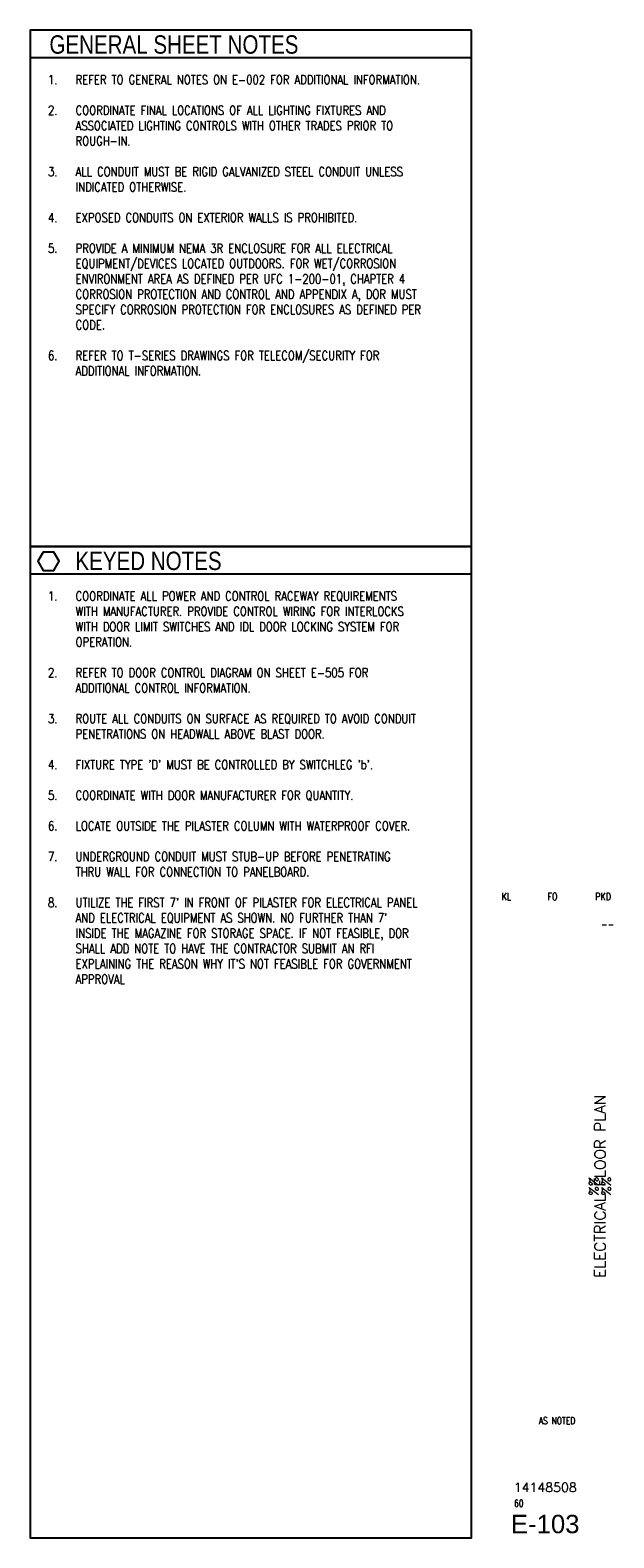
# Paper-space layout 'E-103 - ELECTRICAL FLOOR PLAN' of a CAD drawing. Header units: inches. Extents: x 25.3 to 33.2, y 0.8 to 21.3.
import ezdxf
from ezdxf.enums import TextEntityAlignment as Align

# ---------------------------------------------------------------- set-up
doc = ezdxf.new("R2010")
doc.units = ezdxf.units.IN
doc.header["$MEASUREMENT"] = 0
doc.layers.add('E-ANNO-NOTE', color=2, linetype='Continuous', lineweight=25)
doc.layers.add('G-ANNO-TTLB', color=7, linetype='Continuous')
doc.layers.add('G-ANNO-TTLB-GRSC', color=6, linetype='Continuous')
doc.styles.add('Annotative', font='romans.shx', dxfattribs={"width": 0.8, "height": 0.125})
doc.styles.add('ROMANS', font='ROMANS.shx', dxfattribs={"width": 0.8})
doc.styles.add('TITLES', font='swiss.ttf', dxfattribs={"width": 0.8, "height": 0.25})

# ---------------------------------------------------------------- blocks, each defined once
blk = doc.blocks.new('NAVFAC_Sheet_Info')
at = {"layer": 'G-ANNO-TTLB', "color": 3, "style": 'ROMANS', "width": 0.8}
for tag, p in [('DESIGNED_BY', (31.723, 9.469)), ('DRAWN_BY', (32.348, 9.469)), ('REVIEWED_BY', (33.036, 9.469))]:
    blk.add_attdef(tag, text='', height=0.1, dxfattribs=at).set_placement(p, align=Align.MIDDLE)
blk.add_attdef('BRANCH_MANAGER', text='', height=0.1, dxfattribs=at).set_placement((33.188, 9.094), align=Align.MIDDLE_RIGHT)
at = {"layer": 'G-ANNO-TTLB', "color": 3, "style": 'ROMANS'}
for tag, height, p in [('SHEET_TITLE_1_OF_1', 0.15, (32.995, 5.531)), ('SHEET_TITLE_1_OF_2', 0.125, (32.91, 5.531)), ('SHEET_TITLE_2_OF_2', 0.125, (33.08, 5.531))]:
    blk.add_attdef(tag, text='', height=height, rotation=90, dxfattribs=at).set_placement(p, align=Align.MIDDLE_CENTER)
at = {"layer": 'G-ANNO-TTLB', "color": 4}
for tag, height, style, p in [('SCALE', 0.1, 'ROMANS', (32.41, 2.344)), ('NAVFAC_DWG_NUMBER', 0.125, 'ROMANS', (32.25, 1.437)), ('SHEET_X', 0.0938, 'ROMANS', (31.891, 1.219)), ('DISCIPLINE_SHEET_NO', 0.25, 'TITLES', (32.25, 0.938))]:
    blk.add_attdef(tag, text='', height=height, dxfattribs=dict(at, style=style)).set_placement(p, align=Align.MIDDLE)

psp = doc.layouts.new('E-103 - ELECTRICAL FLOOR PLAN')

# ---------------------------------------------------------------- linework, layer by layer
at = {"layer": 'E-ANNO-NOTE', "lineweight": -3}
psp.add_lwpolyline([(25.428, 14.153), (25.356, 14.028), (25.428, 13.903), (25.572, 13.903), (25.644, 14.028), (25.572, 14.153)], close=True, dxfattribs=at)
at = {"layer": 'G-ANNO-TTLB-GRSC', "lineweight": -3}
for p, q in [((31.25, 20.875), (25.25, 20.875)), ((31.25, 13.854), (25.25, 13.854))]:
    psp.add_line(p, q, dxfattribs=at)
for points in [[(31.25, 21.25), (25.25, 21.25), (25.25, 14.229), (31.25, 14.229), (31.25, 21.25)], [(31.25, 14.229), (25.25, 14.229), (25.25, 0.75), (31.25, 0.75), (31.25, 14.229)]]:
    psp.add_lwpolyline(points, dxfattribs=at)

# ---------------------------------------------------------------- block references
ref = psp.add_blockref('NAVFAC_Sheet_Info', (0, 0))
ref.add_attrib('SHEET_TITLE_1_OF_1', 'ELECTRICAL FLOOR PLAN', dxfattribs={"layer": 'G-ANNO-TTLB', "color": 3, "height": 0.15, "rotation": 90, "style": 'ROMANS'}).set_placement((32.995, 5.531), align=Align.MIDDLE_CENTER)
ref.add_attrib('SHEET_TITLE_1_OF_2', '%%', dxfattribs={"layer": 'G-ANNO-TTLB', "color": 3, "height": 0.125, "rotation": 90, "style": 'ROMANS'}).set_placement((32.91, 5.531), align=Align.MIDDLE_CENTER)
ref.add_attrib('SHEET_TITLE_2_OF_2', '%%', dxfattribs={"layer": 'G-ANNO-TTLB', "color": 3, "height": 0.125, "rotation": 90, "style": 'ROMANS'}).set_placement((33.08, 5.531), align=Align.MIDDLE_CENTER)
ref.add_attrib('DESIGNED_BY', 'KL', dxfattribs={"layer": 'G-ANNO-TTLB', "color": 3, "height": 0.1, "style": 'ROMANS', "width": 0.8}).set_placement((31.723, 9.469), align=Align.MIDDLE)
ref.add_attrib('DRAWN_BY', 'FO', dxfattribs={"layer": 'G-ANNO-TTLB', "color": 3, "height": 0.1, "style": 'ROMANS', "width": 0.8}).set_placement((32.348, 9.469), align=Align.MIDDLE)
ref.add_attrib('REVIEWED_BY', 'PKD', dxfattribs={"layer": 'G-ANNO-TTLB', "color": 3, "height": 0.1, "style": 'ROMANS', "width": 0.8}).set_placement((33.036, 9.469), align=Align.MIDDLE)
ref.add_attrib('SCALE', 'AS NOTED', dxfattribs={"layer": 'G-ANNO-TTLB', "color": 4, "height": 0.0938, "style": 'ROMANS', "width": 0.8}).set_placement((32.41, 2.344), align=Align.MIDDLE)
ref.add_attrib('NAVFAC_DWG_NUMBER', '14148508', dxfattribs={"layer": 'G-ANNO-TTLB', "color": 4, "height": 0.125, "style": 'ROMANS'}).set_placement((32.25, 1.437), align=Align.MIDDLE)
ref.add_attrib('SHEET_X', '60', dxfattribs={"layer": 'G-ANNO-TTLB', "color": 4, "height": 0.0938, "style": 'ROMANS', "width": 0.8}).set_placement((31.891, 1.219), align=Align.MIDDLE)
ref.add_attrib('DISCIPLINE_SHEET_NO', 'E-103', dxfattribs={"layer": 'G-ANNO-TTLB', "color": 4, "height": 0.25, "style": 'TITLES'}).set_placement((32.25, 0.938), align=Align.MIDDLE)
ref.add_attrib('BRANCH_MANAGER', '--', dxfattribs={"layer": 'G-ANNO-TTLB', "color": 3, "height": 0.1, "style": 'ROMANS', "width": 0.8}).set_placement((33.188, 9.094), align=Align.MIDDLE_RIGHT)

# ---------------------------------------------------------------- texts
at = {"layer": 'E-ANNO-NOTE', "lineweight": -3, "attachment_point": 1}
for s, insert, char_height, width, style in [('GENERAL SHEET NOTES', (25.512, 21.18), 0.25, 134.8793, 'TITLES'), ('\\pxi-3,l4;1.^IREFER TO GENERAL NOTES ON E-002 FOR ADDITIONAL INFORMATION.\\P\\P2.^ICOORDINATE FINAL LOCATIONS OF ALL LIGHTING FIXTURES AND ASSOCIATED LIGHTING CONTROLS WITH OTHER TRADES PRIOR TO ROUGH-IN.\\P\\P3.^IALL CONDUIT MUST BE RIGID GALVANIZED STEEL CONDUIT UNLESS INDICATED OTHERWISE.\\P\\P4.^IEXPOSED CONDUITS ON EXTERIOR WALLS IS PROHIBITED.\\P\\P5.^IPROVIDE A MINIMUM NEMA 3R ENCLOSURE FOR ALL ELECTRICAL EQUIPMENT/DEVICES LOCATED OUTDOORS. FOR WET/CORROSION ENVIRONMENT AREA AS DEFINED PER UFC 1-200-01, CHAPTER 4 CORROSION PROTECTION AND CONTROL AND APPENDIX A, DOR MUST SPECIFY CORROSION PROTECTION FOR ENCLOSURES AS DEFINED PER CODE.\\P\\P6.^IREFER TO T-SERIES DRAWINGS FOR TELECOM/SECURITY FOR ADDITIONAL INFORMATION.', (25.368, 20.639), 0.125, 5.73152, 'Annotative'), ('KEYED NOTES', (25.865, 14.159), 0.25, 134.8793, 'TITLES'), ("\\pxi-3,l4;1.^ICOORDINATE ALL POWER AND CONTROL RACEWAY REQUIREMENTS WITH MANUFACTURER. PROVIDE CONTROL WIRING FOR INTERLOCKS WITH DOOR LIMIT SWITCHES AND IDL DOOR LOCKING SYSTEM FOR OPERATION.{\\A1; \\P}\\P2.^IREFER TO DOOR CONTROL DIAGRAM ON SHEET E-505 FOR ADDITIONAL CONTROL INFORMATION.\\P\\P3.^IROUTE ALL CONDUITS ON SURFACE AS REQUIRED TO AVOID CONDUIT PENETRATIONS ON HEADWALL ABOVE BLAST DOOR.\\P\\P4.^IFIXTURE TYPE 'D' MUST BE CONTROLLED BY SWITCHLEG 'b'.\\P\\pi0,l0;\\P\\pi-3,l4;5.^ICOORDINATE WITH DOOR MANUFACTURER FOR QUANTITY. \\P\\P6.^ILOCATE OUTSIDE THE PILASTER COLUMN WITH WATERPROOF COVER.\\P\\pi0,l0;\\P\\pi-3,l4;7.^IUNDERGROUND CONDUIT MUST STUB-UP BEFORE PENETRATING THRU WALL FOR CONNECTION TO PANELBOARD. \\P\\P8.^IUTILIZE THE FIRST 7' IN FRONT OF PILASTER FOR ELECTRICAL PANEL AND ELECTRICAL EQUIPMENT AS SHOWN. NO FURTHER THAN 7' INSIDE THE MAGAZINE FOR STORAGE SPACE. IF NOT FEASIBLE, DOR SHALL ADD NOTE TO HAVE THE CONTRACTOR SUBMIT AN RFI EXPLAINING THE REASON WHY IT'S NOT FEASIBLE FOR GOVERNMENT APPROVAL", (25.368, 13.618), 0.125, 5.62215, 'Annotative')]:
    psp.add_mtext(s, dxfattribs=dict(at, insert=insert, char_height=char_height, width=width, style=style))

doc.saveas('drawing.dxf')
